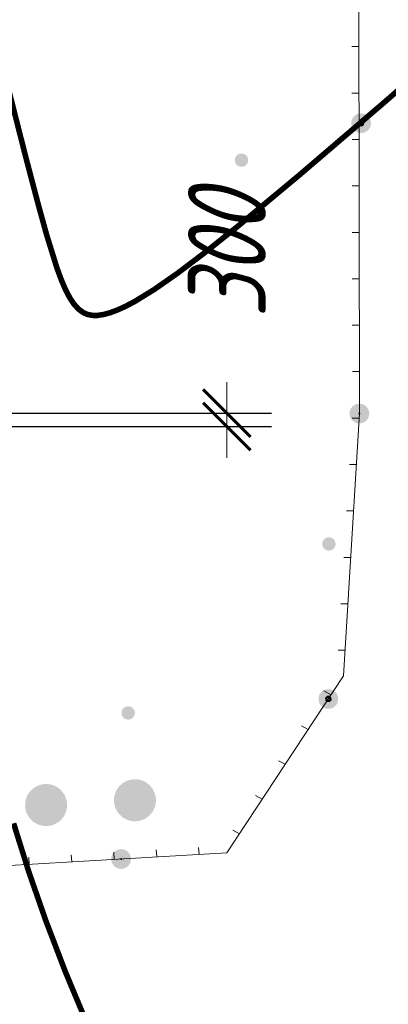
# Model space of a CAD drawing. Header units: millimetres. Extents: x 0 to 420, y 0 to 297.
# Tile 31 of 43: x 181 to 198, y 134 to 178. Entities that reach past the tile are written whole.
import ezdxf

# ---------------------------------------------------------------- set-up
doc = ezdxf.new("R2010")
doc.units = ezdxf.units.MM
for name, pattern in [('K5LT32771', [0]), ('K5LT_BASIC', [0]), ('K5LT_THIN', [0])]:
    doc.linetypes.add(name, pattern=pattern)
for name, color, linetype in [('_К3 (маслоотвод)', 7, 'Continuous'), ('_привязки', 7, 'Continuous'), ('Системный слой', 7, 'Continuous')]:
    doc.layers.add(name, color=color, linetype=linetype)
for name, color, linetype, true_color in [('План ПС', 7, 'Continuous', 0x666666), ('Существующее оборудование', 7, 'Continuous', 0x7f7f7f), ('Топосъемка', 7, 'Continuous', 0x7f7f7f)]:
    doc.layers.add(name, color=color, linetype=linetype, true_color=true_color)
doc.styles.add('KDIMTEXTSTYLE', font='txt', dxfattribs={"width": 0.96, "oblique": 15, "height": 5})
doc.dimstyles.new('KDIMSTYLE (0.00)', dxfattribs={"dimtxt": 5, "dimasz": 1, "dimexe": 2, "dimexo": 0, "dimgap": 1, "dimtad": 1, "dimlfac": 500, "dimtxsty": 'KDIMTEXTSTYLE', "dimsah": 1, "dimcen": 0, "dimdle": 1, "dimadec": 0, "dimazin": 0, "dimtfac": 0.667, "dimtmove": 0, "dimatfit": 3, "dimfxl": 0, "dimtvp": 1, "dimtolj": 1, "dimtzin": 0, "dimarcsym": 0})

# ---------------------------------------------------------------- blocks, each defined once
blk = doc.blocks.new('KDIMARROW_03')
at = {"layer": '_К3 (маслоотвод)', "color": 0, "linetype": 'K5LT_THIN', "lineweight": 18}
blk.add_line((0, 0), (-1, 0), dxfattribs=at)
at = {"layer": 'Системный слой', "color": 0, "linetype": 'K5LT_BASIC', "lineweight": 60}
blk.add_line((-1.061, -1.061), (1.061, 1.061), dxfattribs=at)
at = {"layer": 'Системный слой', "color": 0, "linetype": 'K5LT_THIN', "lineweight": 18}
blk.add_line((0, 0), (2, 0), dxfattribs=at)
blk = doc.blocks.new('U186')
at = {"layer": 'Топосъемка'}
blk.add_hatch(color=256, dxfattribs=at).paths.add_polyline_path([(191.182, 171.25), (191.21, 171.262), (191.237, 171.278), (191.263, 171.296), (191.286, 171.316), (191.307, 171.339), (191.326, 171.363), (191.342, 171.39), (191.355, 171.418), (191.365, 171.447), (191.372, 171.477), (191.376, 171.508), (191.377, 171.539), (191.375, 171.57), (191.369, 171.6), (191.36, 171.63), (191.349, 171.659), (191.334, 171.686), (191.317, 171.712), (191.297, 171.735), (191.275, 171.757), (191.25, 171.776), (191.224, 171.793), (191.196, 171.806), (191.167, 171.817), (191.137, 171.825), (191.107, 171.83), (191.076, 171.831), (191.045, 171.829), (191.014, 171.825), (190.984, 171.816), (190.972, 171.812), (190.944, 171.8), (190.917, 171.785), (190.891, 171.767), (190.868, 171.746), (190.847, 171.724), (190.828, 171.699), (190.812, 171.673), (190.799, 171.644), (190.789, 171.615), (190.782, 171.585), (190.778, 171.554), (190.777, 171.523), (190.78, 171.493), (190.785, 171.462), (190.794, 171.432), (190.806, 171.404), (190.82, 171.376), (190.837, 171.351), (190.857, 171.327), (190.88, 171.305), (190.904, 171.286), (190.93, 171.27), (190.958, 171.256), (190.987, 171.245), (191.017, 171.237), (191.047, 171.233), (191.078, 171.231), (191.109, 171.233), (191.14, 171.238), (191.17, 171.246)])
blk = doc.blocks.new('U189')
at = {"layer": 'Топосъемка'}
blk.add_hatch(color=256, dxfattribs=at).paths.add_polyline_path([(186.089, 146.409), (186.117, 146.421), (186.144, 146.436), (186.169, 146.454), (186.193, 146.474), (186.214, 146.497), (186.232, 146.522), (186.248, 146.548), (186.261, 146.576), (186.272, 146.606), (186.279, 146.636), (186.283, 146.666), (186.284, 146.697), (186.281, 146.728), (186.276, 146.759), (186.267, 146.788), (186.255, 146.817), (186.241, 146.844), (186.223, 146.87), (186.203, 146.894), (186.181, 146.915), (186.157, 146.935), (186.131, 146.951), (186.103, 146.965), (186.074, 146.976), (186.044, 146.983), (186.013, 146.988), (185.982, 146.99), (185.951, 146.988), (185.921, 146.983), (185.891, 146.975), (185.879, 146.971), (185.85, 146.958), (185.823, 146.943), (185.798, 146.925), (185.775, 146.905), (185.754, 146.882), (185.735, 146.857), (185.719, 146.831), (185.706, 146.803), (185.696, 146.774), (185.688, 146.743), (185.685, 146.713), (185.684, 146.682), (185.686, 146.651), (185.692, 146.62), (185.7, 146.591), (185.712, 146.562), (185.727, 146.535), (185.744, 146.509), (185.764, 146.485), (185.786, 146.464), (185.81, 146.445), (185.837, 146.428), (185.864, 146.414), (185.893, 146.403), (185.923, 146.396), (185.954, 146.391), (185.985, 146.39), (186.016, 146.391), (186.046, 146.396), (186.076, 146.404)])
blk = doc.blocks.new('U190')
at = {"layer": 'Топосъемка'}
blk.add_hatch(color=256, dxfattribs=at).paths.add_polyline_path([(195.112, 154.006), (195.141, 154.018), (195.168, 154.034), (195.193, 154.051), (195.216, 154.072), (195.237, 154.095), (195.256, 154.119), (195.272, 154.146), (195.285, 154.174), (195.295, 154.203), (195.302, 154.233), (195.306, 154.264), (195.307, 154.295), (195.305, 154.326), (195.299, 154.356), (195.29, 154.386), (195.279, 154.415), (195.264, 154.442), (195.247, 154.468), (195.227, 154.491), (195.205, 154.513), (195.18, 154.532), (195.154, 154.549), (195.126, 154.562), (195.097, 154.573), (195.067, 154.581), (195.037, 154.586), (195.006, 154.587), (194.975, 154.585), (194.944, 154.58), (194.914, 154.572), (194.902, 154.568), (194.874, 154.556), (194.847, 154.541), (194.822, 154.523), (194.798, 154.502), (194.777, 154.48), (194.759, 154.455), (194.743, 154.428), (194.729, 154.4), (194.719, 154.371), (194.712, 154.341), (194.708, 154.31), (194.707, 154.279), (194.71, 154.248), (194.715, 154.218), (194.724, 154.188), (194.736, 154.16), (194.75, 154.132), (194.768, 154.107), (194.787, 154.083), (194.81, 154.061), (194.834, 154.042), (194.86, 154.026), (194.888, 154.012), (194.917, 154.001), (194.947, 153.993), (194.978, 153.989), (195.009, 153.987), (195.039, 153.989), (195.07, 153.994), (195.1, 154.002)])

msp = doc.modelspace()

# ---------------------------------------------------------------- hatches: boundary and pattern name
at = {"layer": 'Топосъемка'}
for points in [[(196.040217, 173.018672), (196.007693, 173.180704), (196.005739, 173.190455), (196.03964, 173.362342), (196.136719, 173.508181), (196.282236, 173.605756), (196.45402, 173.640235), (196.625906, 173.606334), (196.65545, 173.586666), (196.771745, 173.509254), (196.837644, 173.410959), (196.869319, 173.363737), (196.901844, 173.201706), (196.903791, 173.191973), (196.869898, 173.020067), (196.772792, 172.874239), (196.627301, 172.776654), (196.455511, 172.742194), (196.283632, 172.776076), (196.254088, 172.795744), (196.137785, 172.873174), (196.071893, 172.97145)], [(195.971165, 160.339836), (196.077113, 160.479359), (196.228401, 160.567709), (196.401996, 160.591443), (196.571456, 160.546945), (196.59971, 160.525471), (196.710967, 160.440971), (196.77065, 160.338796), (196.799318, 160.289683), (196.821713, 160.125963), (196.823045, 160.116106), (196.778546, 159.946647), (196.672579, 159.807116), (196.521292, 159.718767), (196.347715, 159.695039), (196.178236, 159.73953), (196.150001, 159.761011), (196.038744, 159.845511), (195.979061, 159.947686), (195.950393, 159.996799), (195.927991, 160.160538), (195.92664, 160.170388)], [(196.329445, 160.138307), (196.338439, 160.172255), (196.368801, 160.189909), (196.402742, 160.180934), (196.420396, 160.150572), (196.41142, 160.116631), (196.381059, 160.098977), (196.347117, 160.107952)], [(194.728894, 147.689666), (194.890346, 147.75771), (195.065544, 147.758795), (195.227809, 147.69274), (195.352457, 147.569625), (195.366226, 147.536917), (195.420501, 147.408174), (195.421216, 147.289835), (195.421567, 147.232969), (195.359267, 147.079918), (195.355512, 147.070704), (195.232398, 146.946056), (195.070946, 146.878012), (194.895759, 146.876952), (194.733482, 146.942982), (194.608827, 147.066115), (194.595058, 147.098823), (194.54081, 147.227555), (194.540076, 147.345886), (194.539724, 147.402753), (194.602019, 147.555823), (194.605773, 147.565037)], [(194.853901, 147.244681), (194.85106, 147.251434), (194.839085, 147.279967), (194.839194, 147.259258)], [(195.055502, 147.191454), (195.03295, 147.181988), (195.020211, 147.176656), (195.040908, 147.17674)], [(195.123857, 147.281228), (195.11721, 147.264956), (195.109372, 147.245806), (195.123949, 147.260513)], [(181.757795, 143.335898), (181.956427, 143.435098), (181.989147, 143.451434), (182.236325, 143.498956), (182.243076, 143.50026), (182.500765, 143.478788), (182.743099, 143.388573), (182.952117, 143.236319), (183.112308, 143.033317), (183.211793, 142.794627), (183.24317, 142.537963), (183.204148, 142.282328), (183.174314, 142.216336), (183.09761, 142.046712), (182.995858, 141.925366), (182.931449, 141.84858), (182.762538, 141.733081), (182.71801, 141.702621), (182.493118, 141.626458), (182.473086, 141.619663), (182.21486, 141.605853), (181.962501, 141.662239), (181.734701, 141.784613), (181.54837, 141.963892), (181.417316, 142.186824), (181.351255, 142.436818), (181.355106, 142.69538), (181.428582, 142.943316), (181.494457, 143.048087), (181.56621, 143.162226), (181.702594, 143.285867)], [(186.495059, 143.692305), (186.737393, 143.60209), (186.946411, 143.449836), (187.106602, 143.246834), (187.20608, 143.008163), (187.237464, 142.751481), (187.198461, 142.495852), (187.168609, 142.429854), (187.091905, 142.260229), (186.990145, 142.138901), (186.925742, 142.062097), (186.756832, 141.946598), (186.712303, 141.916138), (186.487413, 141.839975), (186.46738, 141.83318), (186.209174, 141.819376), (185.956794, 141.875756), (185.728995, 141.998131), (185.542658, 142.177428), (185.41161, 142.400342), (185.345568, 142.650341), (185.349418, 142.908905), (185.422875, 143.156833), (185.488752, 143.261604), (185.560504, 143.375743), (185.696906, 143.499391), (185.752088, 143.549416), (185.950721, 143.648615), (185.983441, 143.664952), (186.230611, 143.712492), (186.23737, 143.713778)], [(185.258971, 139.930585), (185.215001, 140.100171), (185.239282, 140.273696), (185.257281, 140.304282), (185.328116, 140.424697), (185.422575, 140.495952), (185.467978, 140.530214), (185.627951, 140.571684), (185.63757, 140.574165), (185.811088, 140.549903), (185.962096, 140.461052), (186.067614, 140.321189), (186.111565, 140.151597), (186.087277, 139.978091), (186.069297, 139.947512), (185.998444, 139.827089), (185.903991, 139.755816), (185.858589, 139.721553), (185.698627, 139.680109), (185.688996, 139.677603), (185.51549, 139.70189), (185.364489, 139.790723)], [(185.653049, 140.170394), (185.687828, 140.165467), (185.708919, 140.137392), (185.703992, 140.102613), (185.675917, 140.081523), (185.641157, 140.086456), (185.620047, 140.114525), (185.624982, 140.149284)], [(185.755303, 140.242104), (185.742867, 140.25866), (185.722355, 140.261569), (185.743415, 140.249129)], [(185.800093, 140.068086), (185.796382, 140.061791), (185.780629, 140.035139), (185.797185, 140.047574)]]:
    msp.add_hatch(color=256, dxfattribs=at).paths.add_polyline_path(points)
h = msp.add_hatch(color=256, dxfattribs=at)
h.paths.add_polyline_path([(196.601873, 173.202157), (196.605922, 173.222475), (196.594412, 173.239697), (196.588884, 173.247986), (196.551895, 173.303323), (196.540404, 173.320551), (196.520086, 173.324599), (196.445026, 173.339529), (196.424708, 173.343578), (196.418595, 173.339481), (196.407486, 173.332069), (196.343842, 173.289544), (196.326621, 173.278034), (196.322591, 173.257723), (196.307642, 173.182657), (196.303612, 173.162345), (196.315115, 173.145142), (196.320649, 173.136834), (196.357639, 173.081498), (196.36913, 173.06427), (196.389442, 173.060239), (196.464507, 173.045291), (196.48482, 173.041261), (196.490939, 173.045339), (196.502048, 173.052752), (196.565692, 173.095276), (196.582913, 173.106786), (196.586943, 173.127098)])
h.paths.add_polyline_path([(196.499769, 173.201355), (196.492919, 173.166926), (196.463724, 173.147402), (196.429269, 173.154264), (196.409765, 173.183466), (196.416616, 173.217895), (196.445809, 173.237418), (196.480264, 173.230555)])
h = msp.add_hatch(color=256, dxfattribs=at)
h.paths.add_polyline_path([(195.123528, 147.357763), (195.123437, 147.378479), (195.10873, 147.393055), (195.054371, 147.446945), (195.039665, 147.461521), (195.032293, 147.46148), (195.018949, 147.46143), (194.942421, 147.461081), (194.921705, 147.460989), (194.907129, 147.446284), (194.85324, 147.391924), (194.838664, 147.377218), (194.838755, 147.356502), (194.838806, 147.34653), (194.839085, 147.279967), (194.853901, 147.244681), (194.908253, 147.190812), (194.922966, 147.176217), (194.930319, 147.17625), (194.943676, 147.176327), (195.020211, 147.176656), (195.055502, 147.191454), (195.109372, 147.245806), (195.113162, 147.255098), (195.123857, 147.281228), (195.123825, 147.291206)])
h.paths.add_polyline_path([(194.999052, 147.276562), (194.963936, 147.276389), (194.93899, 147.301126), (194.938842, 147.336229), (194.96356, 147.361169), (194.998676, 147.361341), (195.023622, 147.336605), (195.02377, 147.301502)])

# ---------------------------------------------------------------- linework, layer by layer
at = {"layer": 'План ПС', "linetype": 'K5LT_THIN', "lineweight": 18}
msp.add_line((195.662343, 148.361072), (190.419079, 140.40072), dxfattribs=at)
at = {"layer": 'Существующее оборудование', "linetype": 'K5LT_THIN', "lineweight": 18}
for p, q in [((196.248038, 249.579346), (196.376544, 160.139438)), ((196.352843, 176.634932), (196.040843, 176.634932)), ((196.355841, 174.548183), (196.043841, 174.548183)), ((196.35884, 172.461433), (196.04684, 172.461433)), ((196.361838, 170.374684), (196.049838, 170.374684)), ((196.364836, 168.287934), (196.052836, 168.287934)), ((196.367834, 166.201185), (196.055834, 166.201185)), ((196.370832, 164.114435), (196.058832, 164.114435)), ((196.373831, 162.027686), (196.061831, 162.027686)), ((196.376544, 160.139438), (195.662343, 148.361072)), ((196.364507, 159.940936), (196.052507, 159.940936)), ((196.237974, 157.854187), (195.925974, 157.854187)), ((196.11144, 155.767438), (195.79944, 155.767438)), ((195.984907, 153.680688), (195.672907, 153.680688)), ((195.858374, 151.593939), (195.546374, 151.593939)), ((195.73184, 149.507189), (195.41984, 149.507189)), ((195.662343, 148.361072), (190.419079, 140.40072)), ((195.076323, 147.522036), (194.774679, 147.684011)), ((194.071381, 145.945665), (193.769737, 146.107639)), ((193.040711, 144.380896), (192.739067, 144.542871)), ((192.012194, 142.819396), (191.71055, 142.981371)), ((190.9826, 141.256261), (190.680957, 141.418236)), ((190.419079, 140.40072), (159.604171, 138.631283)), ((183.446824, 140.000363), (183.424127, 140.319661)), ((185.3561, 140.109997), (185.333403, 140.429294)), ((187.265376, 140.21963), (187.242679, 140.538928)), ((189.174652, 140.329263), (189.151955, 140.648561)), ((181.537548, 139.89073), (181.514851, 140.210028))]:
    msp.add_line(p, q, dxfattribs=at)
at = {"layer": 'Топосъемка', "linetype": 'K5LT32771', "const_width": 0.25}
for points in [[(201.737358, 177.821715), (197.401326, 174.047641), (193.66793, 170.853769), (190.910732, 168.559243), (189.430726, 167.378226), (188.192537, 166.442202), (187.148144, 165.714906), (186.266288, 165.174661), (185.872622, 164.966868), (185.511686, 164.80186), (185.18104, 164.678519), (184.878455, 164.596014), (184.612492, 164.555518), (184.377032, 164.555805), (184.164266, 164.596911), (183.968974, 164.679896), (183.756428, 164.833038), (183.556067, 165.050499), (183.362688, 165.337921), (183.171364, 165.702638), (182.977948, 166.152008), (182.776009, 166.700457), (182.318175, 168.174507), (181.929721, 169.580098), (181.379334, 171.672352), (180.065101, 176.840377)], [(180.832967, 141.729165), (181.504164, 139.584823), (182.284799, 137.345668), (183.152348, 135.076695), (184.059722, 132.901994)]]:
    msp.add_lwpolyline(points, dxfattribs=at)

# ---------------------------------------------------------------- block references
at = {"layer": 'Топосъемка'}
for name in ['U186', 'U190', 'U189']:
    msp.add_blockref(name, (0, 0), dxfattribs=at)

# ---------------------------------------------------------------- dimensions: what is measured, and where the dimension line sits
at = {"layer": '_привязки'}
msp.add_linear_dim(base=(190.42116, 160.161445), p1=(169.401674, 159.561445), p2=(167.401674, 160.161445), angle=90, location=(190.42116, 167.252455), dimstyle='KDIMSTYLE (0.00)', override={"dimexo": 2, "dimpost": '\\fGOST type A|b0|c204|p34;\\H3.5;\\W0.960;\\Q15;<>', "dimblk1": 'KDIMARROW_03', "dimblk2": 'KDIMARROW_03', "dimse1": 0, "dimse2": 0, "dimtolj": 1}, dxfattribs=at).render()

doc.saveas('drawing.dxf')
